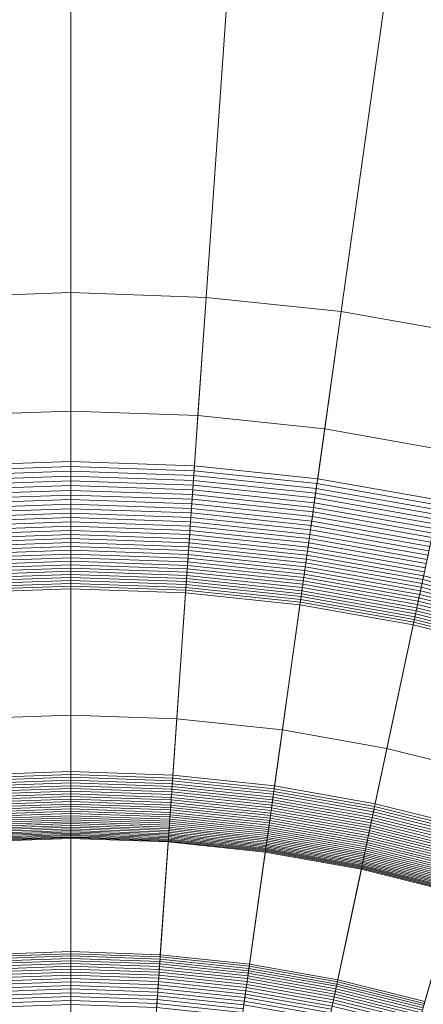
# Model space of a CAD drawing. Header units: millimetres. Extents: x -219 to 220, y -220 to 220.
# Tile 121 of 146: x -1 to 10, y 32 to 58. Entities that reach past the tile are written whole.
import ezdxf

# ---------------------------------------------------------------- set-up
doc = ezdxf.new("R2010")
doc.units = ezdxf.units.MM
doc.layers.add('LUCIDO_1', color=1, linetype='Continuous', lineweight=20, true_color=0xff0000)
doc.layers.add('Nessuna', color=7, linetype='Continuous', lineweight=9)

# ---------------------------------------------------------------- blocks, each defined once
blk = doc.blocks.new('Group-1')
at = {"layer": 'Nessuna', "color": 7, "linetype": 'Continuous', "lineweight": 9, "transparency": 33554687}
for points in [[(-13.646, 200.71, -79.962), (0.392, 201.201, -79.962), (0.392, 51.059, -89.301), (-3.172, 50.934, -89.301)], [(0.392, 201.201, -79.962), (14.43, 200.71, -79.962), (3.957, 50.934, -89.301), (0.392, 51.059, -89.301)], [(14.43, 200.71, -79.962), (28.4, 199.242, -79.962), (7.504, 50.562, -89.301), (3.957, 50.934, -89.301)], [(28.4, 199.242, -79.962), (42.233, 196.803, -79.962), (11.017, 49.942, -89.301), (7.504, 50.562, -89.301)], [(-3.172, 50.934, -69.262), (0.392, 51.059, -69.262), (0.392, 185.89, -60.875), (-12.578, 185.437, -60.875)], [(0.392, 51.059, -69.262), (3.957, 50.934, -69.262), (13.362, 185.437, -60.875), (0.392, 185.89, -60.875)], [(3.957, 50.934, -69.262), (7.504, 50.562, -69.262), (26.269, 184.081, -60.875), (13.362, 185.437, -60.875)], [(7.504, 50.562, -69.262), (11.017, 49.942, -69.262), (39.05, 181.827, -60.875), (26.269, 184.081, -60.875)], [(-2.294, 38.381, -70.282), (0.392, 38.475, -70.282), (0.392, 51.059, -69.262), (-3.172, 50.934, -69.262)], [(-3.172, 50.934, -89.301), (0.392, 51.059, -89.301), (0.392, 47.946, -89.626), (-2.955, 47.829, -89.626)], [(0.392, 38.475, -70.282), (3.079, 38.381, -70.282), (3.957, 50.934, -69.262), (0.392, 51.059, -69.262)], [(0.392, 51.059, -89.301), (3.957, 50.934, -89.301), (3.74, 47.829, -89.626), (0.392, 47.946, -89.626)], [(3.079, 38.381, -70.282), (5.753, 38.1, -70.282), (7.504, 50.562, -69.262), (3.957, 50.934, -69.262)], [(3.957, 50.934, -89.301), (7.504, 50.562, -89.301), (7.071, 47.479, -89.626), (3.74, 47.829, -89.626)], [(5.753, 38.1, -70.282), (8.4, 37.633, -70.282), (11.017, 49.942, -69.262), (7.504, 50.562, -69.262)], [(7.504, 50.562, -89.301), (11.017, 49.942, -89.301), (10.369, 46.897, -89.626), (7.071, 47.479, -89.626)], [(8.4, 37.633, -70.282), (11.009, 36.983, -70.282), (14.477, 49.079, -69.262), (11.017, 49.942, -69.262)], [(-2.955, 47.829, -89.626), (0.392, 47.946, -89.626), (0.392, 46.622, -89.879), (-2.863, 46.509, -89.879)], [(0.392, 47.946, -89.626), (3.74, 47.829, -89.626), (3.647, 46.509, -89.879), (0.392, 46.622, -89.879)], [(3.74, 47.829, -89.626), (7.071, 47.479, -89.626), (6.887, 46.168, -89.879), (3.647, 46.509, -89.879)], [(7.071, 47.479, -89.626), (10.369, 46.897, -89.626), (10.094, 45.603, -89.879), (6.887, 46.168, -89.879)], [(-2.863, 46.509, -89.879), (0.392, 46.622, -89.879), (0.392, 46.494, -89.905), (-2.854, 46.38, -89.905)], [(0.392, 46.622, -89.879), (3.647, 46.509, -89.879), (3.638, 46.38, -89.905), (0.392, 46.494, -89.905)], [(-2.854, 46.38, -89.905), (0.392, 46.494, -89.905), (0.392, 46.366, -89.935), (-2.845, 46.253, -89.935)], [(-2.845, 46.253, -89.935), (0.392, 46.366, -89.935), (0.392, 46.239, -89.968), (-2.836, 46.126, -89.968)], [(0.392, 46.494, -89.905), (3.638, 46.38, -89.905), (3.63, 46.253, -89.935), (0.392, 46.366, -89.935)], [(0.392, 46.366, -89.935), (3.63, 46.253, -89.935), (3.621, 46.126, -89.968), (0.392, 46.239, -89.968)], [(3.638, 46.38, -89.905), (6.869, 46.041, -89.905), (6.851, 45.914, -89.935), (3.63, 46.253, -89.935)], [(3.647, 46.509, -89.879), (6.887, 46.168, -89.879), (6.869, 46.041, -89.905), (3.638, 46.38, -89.905)], [(-2.836, 46.126, -89.968), (0.392, 46.239, -89.968), (0.392, 46.113, -90.004), (-2.827, 46.001, -90.004)], [(-2.827, 46.001, -90.004), (0.392, 46.113, -90.004), (0.392, 45.988, -90.044), (-2.819, 45.876, -90.044)], [(0.392, 46.239, -89.968), (3.621, 46.126, -89.968), (3.612, 46.001, -90.004), (0.392, 46.113, -90.004)], [(0.392, 46.113, -90.004), (3.612, 46.001, -90.004), (3.603, 45.876, -90.044), (0.392, 45.988, -90.044)], [(3.621, 46.126, -89.968), (6.833, 45.789, -89.968), (6.816, 45.664, -90.004), (3.612, 46.001, -90.004)], [(3.63, 46.253, -89.935), (6.851, 45.914, -89.935), (6.833, 45.789, -89.968), (3.621, 46.126, -89.968)], [(6.869, 46.041, -89.905), (10.067, 45.477, -89.905), (10.041, 45.352, -89.935), (6.851, 45.914, -89.935)], [(6.887, 46.168, -89.879), (10.094, 45.603, -89.879), (10.067, 45.477, -89.905), (6.869, 46.041, -89.905)], [(-2.819, 45.876, -90.044), (0.392, 45.988, -90.044), (0.392, 45.864, -90.086), (-2.81, 45.752, -90.086)], [(-2.81, 45.752, -90.086), (0.392, 45.864, -90.086), (0.392, 45.741, -90.133), (-2.801, 45.63, -90.133)], [(0.392, 45.988, -90.044), (3.603, 45.876, -90.044), (3.595, 45.752, -90.086), (0.392, 45.864, -90.086)], [(0.392, 45.864, -90.086), (3.595, 45.752, -90.086), (3.586, 45.63, -90.133), (0.392, 45.741, -90.133)], [(3.603, 45.876, -90.044), (6.798, 45.54, -90.044), (6.781, 45.417, -90.086), (3.595, 45.752, -90.086)], [(3.612, 46.001, -90.004), (6.816, 45.664, -90.004), (6.798, 45.54, -90.044), (3.603, 45.876, -90.044)], [(6.833, 45.789, -89.968), (10.015, 45.228, -89.968), (9.988, 45.105, -90.004), (6.816, 45.664, -90.004)], [(6.851, 45.914, -89.935), (10.041, 45.352, -89.935), (10.015, 45.228, -89.968), (6.833, 45.789, -89.968)], [(-2.801, 45.63, -90.133), (0.392, 45.741, -90.133), (0.392, 45.62, -90.182), (-2.793, 45.509, -90.182)], [(-2.793, 45.509, -90.182), (0.392, 45.62, -90.182), (0.392, 45.5, -90.234), (-2.784, 45.389, -90.234)], [(0.392, 45.741, -90.133), (3.586, 45.63, -90.133), (3.577, 45.509, -90.182), (0.392, 45.62, -90.182)], [(0.392, 45.62, -90.182), (3.577, 45.509, -90.182), (3.569, 45.389, -90.234), (0.392, 45.5, -90.234)], [(3.586, 45.63, -90.133), (6.764, 45.296, -90.133), (6.747, 45.176, -90.182), (3.577, 45.509, -90.182)], [(3.595, 45.752, -90.086), (6.781, 45.417, -90.086), (6.764, 45.296, -90.133), (3.586, 45.63, -90.133)], [(6.798, 45.54, -90.044), (9.962, 44.982, -90.044), (9.937, 44.861, -90.086), (6.781, 45.417, -90.086)], [(6.816, 45.664, -90.004), (9.988, 45.105, -90.004), (9.962, 44.982, -90.044), (6.798, 45.54, -90.044)], [(-2.784, 45.389, -90.234), (0.392, 45.5, -90.234), (0.392, 45.381, -90.29), (-2.776, 45.27, -90.29)], [(-2.776, 45.27, -90.29), (0.392, 45.381, -90.29), (0.392, 45.264, -90.349), (-2.768, 45.153, -90.349)], [(0.392, 45.5, -90.234), (3.569, 45.389, -90.234), (3.561, 45.27, -90.29), (0.392, 45.381, -90.29)], [(0.392, 45.381, -90.29), (3.561, 45.27, -90.29), (3.553, 45.153, -90.349), (0.392, 45.264, -90.349)], [(3.561, 45.27, -90.29), (6.714, 44.939, -90.29), (6.698, 44.823, -90.349), (3.553, 45.153, -90.349)], [(3.569, 45.389, -90.234), (6.73, 45.057, -90.234), (6.714, 44.939, -90.29), (3.561, 45.27, -90.29)], [(3.577, 45.509, -90.182), (6.747, 45.176, -90.182), (6.73, 45.057, -90.234), (3.569, 45.389, -90.234)], [(6.764, 45.296, -90.133), (9.911, 44.741, -90.133), (9.886, 44.622, -90.182), (6.747, 45.176, -90.182)], [(6.781, 45.417, -90.086), (9.937, 44.861, -90.086), (9.911, 44.741, -90.133), (6.764, 45.296, -90.133)], [(-2.768, 45.153, -90.349), (0.392, 45.264, -90.349), (0.392, 45.148, -90.41), (-2.76, 45.038, -90.41)], [(-2.76, 45.038, -90.41), (0.392, 45.148, -90.41), (0.392, 45.034, -90.475), (-2.752, 44.924, -90.475)], [(-2.752, 44.924, -90.475), (0.392, 45.034, -90.475), (0.392, 44.922, -90.543), (-2.744, 44.812, -90.543)], [(0.392, 45.264, -90.349), (3.553, 45.153, -90.349), (3.545, 45.038, -90.41), (0.392, 45.148, -90.41)], [(0.392, 45.148, -90.41), (3.545, 45.038, -90.41), (3.537, 44.924, -90.475), (0.392, 45.034, -90.475)], [(0.392, 45.034, -90.475), (3.537, 44.924, -90.475), (3.529, 44.812, -90.543), (0.392, 44.922, -90.543)], [(3.545, 45.038, -90.41), (6.681, 44.708, -90.41), (6.666, 44.595, -90.475), (3.537, 44.924, -90.475)], [(3.553, 45.153, -90.349), (6.698, 44.823, -90.349), (6.681, 44.708, -90.41), (3.545, 45.038, -90.41)], [(6.73, 45.057, -90.234), (9.861, 44.505, -90.234), (9.836, 44.388, -90.29), (6.714, 44.939, -90.29)], [(6.747, 45.176, -90.182), (9.886, 44.622, -90.182), (9.861, 44.505, -90.234), (6.73, 45.057, -90.234)], [(-2.744, 44.812, -90.543), (0.392, 44.922, -90.543), (0.392, 44.811, -90.614), (-2.736, 44.702, -90.614)], [(-2.736, 44.702, -90.614), (0.392, 44.811, -90.614), (0.392, 44.703, -90.687), (-2.729, 44.594, -90.687)], [(0.392, 44.922, -90.543), (3.529, 44.812, -90.543), (3.521, 44.702, -90.614), (0.392, 44.811, -90.614)], [(0.392, 44.811, -90.614), (3.521, 44.702, -90.614), (3.513, 44.594, -90.687), (0.392, 44.703, -90.687)], [(3.529, 44.812, -90.543), (6.65, 44.484, -90.543), (6.635, 44.375, -90.614), (3.521, 44.702, -90.614)], [(3.537, 44.924, -90.475), (6.666, 44.595, -90.475), (6.65, 44.484, -90.543), (3.529, 44.812, -90.543)], [(6.698, 44.823, -90.349), (9.812, 44.274, -90.349), (9.788, 44.161, -90.41), (6.681, 44.708, -90.41)], [(6.714, 44.939, -90.29), (9.836, 44.388, -90.29), (9.812, 44.274, -90.349), (6.698, 44.823, -90.349)], [(-2.729, 44.594, -90.687), (0.392, 44.703, -90.687), (0.392, 44.596, -90.764), (-2.721, 44.487, -90.764)], [(-2.721, 44.487, -90.764), (0.392, 44.596, -90.764), (0.392, 44.491, -90.843), (-2.714, 44.383, -90.843)], [(-2.714, 44.383, -90.843), (0.392, 44.491, -90.843), (0.392, 44.389, -90.924), (-2.707, 44.281, -90.924)], [(0.392, 44.703, -90.687), (3.513, 44.594, -90.687), (3.506, 44.487, -90.764), (0.392, 44.596, -90.764)], [(0.392, 44.596, -90.764), (3.506, 44.487, -90.764), (3.499, 44.383, -90.843), (0.392, 44.491, -90.843)], [(0.392, 44.491, -90.843), (3.499, 44.383, -90.843), (3.492, 44.281, -90.924), (0.392, 44.389, -90.924)], [(3.513, 44.594, -90.687), (6.619, 44.267, -90.687), (6.605, 44.162, -90.764), (3.506, 44.487, -90.764)], [(3.521, 44.702, -90.614), (6.635, 44.375, -90.614), (6.619, 44.267, -90.687), (3.513, 44.594, -90.687)], [(6.666, 44.595, -90.475), (9.764, 44.049, -90.475), (9.741, 43.939, -90.543), (6.65, 44.484, -90.543)], [(6.681, 44.708, -90.41), (9.788, 44.161, -90.41), (9.764, 44.049, -90.475), (6.666, 44.595, -90.475)], [(-2.707, 44.281, -90.924), (0.392, 44.389, -90.924), (0.392, 44.289, -91.009), (-2.7, 44.181, -91.009)], [(-2.7, 44.181, -91.009), (0.392, 44.289, -91.009), (0.392, 44.191, -91.096), (-2.693, 44.083, -91.096)], [(0.392, 44.389, -90.924), (3.492, 44.281, -90.924), (3.485, 44.181, -91.009), (0.392, 44.289, -91.009)], [(0.392, 44.289, -91.009), (3.485, 44.181, -91.009), (3.478, 44.083, -91.096), (0.392, 44.191, -91.096)], [(3.492, 44.281, -90.924), (6.576, 43.957, -90.924), (6.562, 43.857, -91.009), (3.485, 44.181, -91.009)], [(3.499, 44.383, -90.843), (6.59, 44.058, -90.843), (6.576, 43.957, -90.924), (3.492, 44.281, -90.924)], [(3.506, 44.487, -90.764), (6.605, 44.162, -90.764), (6.59, 44.058, -90.843), (3.499, 44.383, -90.843)], [(6.619, 44.267, -90.687), (9.695, 43.725, -90.687), (9.673, 43.621, -90.764), (6.605, 44.162, -90.764)], [(6.635, 44.375, -90.614), (9.718, 43.831, -90.614), (9.695, 43.725, -90.687), (6.619, 44.267, -90.687)], [(6.65, 44.484, -90.543), (9.741, 43.939, -90.543), (9.718, 43.831, -90.614), (6.635, 44.375, -90.614)], [(-2.693, 44.083, -91.096), (0.392, 44.191, -91.096), (0.392, 44.095, -91.186), (-2.686, 43.987, -91.186)], [(-2.686, 43.987, -91.186), (0.392, 44.095, -91.186), (0.392, 44.002, -91.278), (-2.68, 43.894, -91.278)], [(-2.68, 43.894, -91.278), (0.392, 44.002, -91.278), (0.392, 43.911, -91.372), (-2.674, 43.804, -91.372)], [(0.392, 44.191, -91.096), (3.478, 44.083, -91.096), (3.471, 43.987, -91.186), (0.392, 44.095, -91.186)], [(0.392, 44.095, -91.186), (3.471, 43.987, -91.186), (3.465, 43.894, -91.278), (0.392, 44.002, -91.278)], [(0.392, 44.002, -91.278), (3.465, 43.894, -91.278), (3.458, 43.804, -91.372), (0.392, 43.911, -91.372)], [(3.471, 43.987, -91.186), (6.535, 43.665, -91.186), (6.522, 43.573, -91.278), (3.465, 43.894, -91.278)], [(3.478, 44.083, -91.096), (6.548, 43.76, -91.096), (6.535, 43.665, -91.186), (3.471, 43.987, -91.186)], [(3.485, 44.181, -91.009), (6.562, 43.857, -91.009), (6.548, 43.76, -91.096), (3.478, 44.083, -91.096)], [(6.59, 44.058, -90.843), (9.651, 43.518, -90.843), (9.63, 43.418, -90.924), (6.576, 43.957, -90.924)], [(6.605, 44.162, -90.764), (9.673, 43.621, -90.764), (9.651, 43.518, -90.843), (6.59, 44.058, -90.843)], [(-2.674, 43.804, -91.372), (0.392, 43.911, -91.372), (0.392, 43.822, -91.469), (-2.667, 43.716, -91.469)], [(-2.667, 43.716, -91.469), (0.392, 43.822, -91.469), (0.392, 43.737, -91.568), (-2.661, 43.63, -91.568)], [(-2.661, 43.63, -91.568), (0.392, 43.737, -91.568), (0.392, 43.653, -91.67), (-2.656, 43.547, -91.67)], [(0.392, 43.911, -91.372), (3.458, 43.804, -91.372), (3.452, 43.716, -91.469), (0.392, 43.822, -91.469)], [(0.392, 43.822, -91.469), (3.452, 43.716, -91.469), (3.446, 43.63, -91.568), (0.392, 43.737, -91.568)], [(0.392, 43.737, -91.568), (3.446, 43.63, -91.568), (3.44, 43.547, -91.67), (0.392, 43.653, -91.67)], [(3.452, 43.716, -91.469), (6.497, 43.395, -91.469), (6.485, 43.311, -91.568), (3.446, 43.63, -91.568)], [(3.458, 43.804, -91.372), (6.509, 43.483, -91.372), (6.497, 43.395, -91.469), (3.452, 43.716, -91.469)], [(3.465, 43.894, -91.278), (6.522, 43.573, -91.278), (6.509, 43.483, -91.372), (3.458, 43.804, -91.372)], [(6.548, 43.76, -91.096), (9.589, 43.224, -91.096), (9.569, 43.13, -91.186), (6.535, 43.665, -91.186)], [(6.562, 43.857, -91.009), (9.609, 43.32, -91.009), (9.589, 43.224, -91.096), (6.548, 43.76, -91.096)], [(6.576, 43.957, -90.924), (9.63, 43.418, -90.924), (9.609, 43.32, -91.009), (6.562, 43.857, -91.009)], [(-2.656, 43.547, -91.67), (0.392, 43.653, -91.67), (0.392, 43.573, -91.773), (-2.65, 43.467, -91.773)], [(-2.65, 43.467, -91.773), (0.392, 43.573, -91.773), (0.392, 43.495, -91.879), (-2.645, 43.389, -91.879)], [(-2.645, 43.389, -91.879), (0.392, 43.495, -91.879), (0.392, 43.42, -91.987), (-2.639, 43.314, -91.987)], [(0.392, 43.653, -91.67), (3.44, 43.547, -91.67), (3.435, 43.467, -91.773), (0.392, 43.573, -91.773)], [(0.392, 43.573, -91.773), (3.435, 43.467, -91.773), (3.429, 43.389, -91.879), (0.392, 43.495, -91.879)], [(0.392, 43.495, -91.879), (3.429, 43.389, -91.879), (3.424, 43.314, -91.987), (0.392, 43.42, -91.987)], [(3.435, 43.467, -91.773), (6.462, 43.148, -91.773), (6.451, 43.071, -91.879), (3.429, 43.389, -91.879)], [(3.44, 43.547, -91.67), (6.473, 43.228, -91.67), (6.462, 43.148, -91.773), (3.435, 43.467, -91.773)], [(3.446, 43.63, -91.568), (6.485, 43.311, -91.568), (6.473, 43.228, -91.67), (3.44, 43.547, -91.67)], [(6.509, 43.483, -91.372), (9.53, 42.95, -91.372), (9.512, 42.864, -91.469), (6.497, 43.395, -91.469)], [(6.522, 43.573, -91.278), (9.549, 43.039, -91.278), (9.53, 42.95, -91.372), (6.509, 43.483, -91.372)], [(6.535, 43.665, -91.186), (9.569, 43.13, -91.186), (9.549, 43.039, -91.278), (6.522, 43.573, -91.278)], [(9.651, 43.518, -90.843), (12.667, 42.766, -90.843), (12.639, 42.668, -90.924), (9.63, 43.418, -90.924)], [(9.673, 43.621, -90.764), (12.696, 42.867, -90.764), (12.667, 42.766, -90.843), (9.651, 43.518, -90.843)], [(-2.639, 43.314, -91.987), (0.392, 43.42, -91.987), (0.392, 43.348, -92.096), (-2.634, 43.242, -92.096)], [(-2.634, 43.242, -92.096), (0.392, 43.348, -92.096), (0.392, 43.279, -92.208), (-2.63, 43.173, -92.208)], [(-2.63, 43.173, -92.208), (0.392, 43.279, -92.208), (0.392, 39.959, -97.712), (-2.398, 39.861, -97.712)], [(0.392, 43.42, -91.987), (3.424, 43.314, -91.987), (3.419, 43.242, -92.096), (0.392, 43.348, -92.096)], [(0.392, 43.348, -92.096), (3.419, 43.242, -92.096), (3.414, 43.173, -92.208), (0.392, 43.279, -92.208)], [(0.392, 43.279, -92.208), (3.414, 43.173, -92.208), (3.183, 39.861, -97.712), (0.392, 39.959, -97.712)], [(3.419, 43.242, -92.096), (6.431, 42.926, -92.096), (6.421, 42.857, -92.208), (3.414, 43.173, -92.208)], [(3.424, 43.314, -91.987), (6.441, 42.997, -91.987), (6.431, 42.926, -92.096), (3.419, 43.242, -92.096)], [(3.429, 43.389, -91.879), (6.451, 43.071, -91.879), (6.441, 42.997, -91.987), (3.424, 43.314, -91.987)], [(6.473, 43.228, -91.67), (9.477, 42.699, -91.67), (9.46, 42.62, -91.773), (6.462, 43.148, -91.773)], [(6.485, 43.311, -91.568), (9.494, 42.78, -91.568), (9.477, 42.699, -91.67), (6.473, 43.228, -91.67)], [(6.497, 43.395, -91.469), (9.512, 42.864, -91.469), (9.494, 42.78, -91.568), (6.485, 43.311, -91.568)], [(9.589, 43.224, -91.096), (12.584, 42.477, -91.096), (12.558, 42.385, -91.186), (9.569, 43.13, -91.186)], [(9.609, 43.32, -91.009), (12.611, 42.571, -91.009), (12.584, 42.477, -91.096), (9.589, 43.224, -91.096)], [(9.63, 43.418, -90.924), (12.639, 42.668, -90.924), (12.611, 42.571, -91.009), (9.609, 43.32, -91.009)], [(3.414, 43.173, -92.208), (6.421, 42.857, -92.208), (5.959, 39.57, -97.712), (3.183, 39.861, -97.712)], [(6.441, 42.997, -91.987), (9.428, 42.471, -91.987), (9.413, 42.4, -92.096), (6.431, 42.926, -92.096)], [(6.451, 43.071, -91.879), (9.444, 42.544, -91.879), (9.428, 42.471, -91.987), (6.441, 42.997, -91.987)], [(6.462, 43.148, -91.773), (9.46, 42.62, -91.773), (9.444, 42.544, -91.879), (6.451, 43.071, -91.879)], [(9.53, 42.95, -91.372), (12.507, 42.208, -91.372), (12.483, 42.123, -91.469), (9.512, 42.864, -91.469)], [(9.549, 43.039, -91.278), (12.532, 42.295, -91.278), (12.507, 42.208, -91.372), (9.53, 42.95, -91.372)], [(9.569, 43.13, -91.186), (12.558, 42.385, -91.186), (12.532, 42.295, -91.278), (9.549, 43.039, -91.278)], [(6.421, 42.857, -92.208), (9.399, 42.332, -92.208), (8.709, 39.085, -97.712), (5.959, 39.57, -97.712)], [(6.431, 42.926, -92.096), (9.413, 42.4, -92.096), (9.399, 42.332, -92.208), (6.421, 42.857, -92.208)], [(9.477, 42.699, -91.67), (12.436, 41.961, -91.67), (12.414, 41.883, -91.773), (9.46, 42.62, -91.773)], [(9.494, 42.78, -91.568), (12.459, 42.041, -91.568), (12.436, 41.961, -91.67), (9.477, 42.699, -91.67)], [(9.512, 42.864, -91.469), (12.483, 42.123, -91.469), (12.459, 42.041, -91.568), (9.494, 42.78, -91.568)], [(9.428, 42.471, -91.987), (12.372, 41.737, -91.987), (12.352, 41.667, -92.096), (9.413, 42.4, -92.096)], [(9.444, 42.544, -91.879), (12.393, 41.809, -91.879), (12.372, 41.737, -91.987), (9.428, 42.471, -91.987)], [(9.46, 42.62, -91.773), (12.414, 41.883, -91.773), (12.393, 41.809, -91.879), (9.444, 42.544, -91.879)], [(9.399, 42.332, -92.208), (12.333, 41.601, -92.208), (11.418, 38.409, -97.712), (8.709, 39.085, -97.712)], [(9.413, 42.4, -92.096), (12.352, 41.667, -92.096), (12.333, 41.601, -92.208), (9.399, 42.332, -92.208)], [(-2.398, 39.861, -97.712), (0.392, 39.959, -97.712), (0.392, 22.959, -97.712), (-1.212, 22.903, -97.712)], [(0.392, 39.959, -97.712), (3.183, 39.861, -97.712), (1.997, 22.903, -97.712), (0.392, 22.959, -97.712)], [(3.183, 39.861, -97.712), (5.959, 39.57, -97.712), (3.593, 22.735, -97.712), (1.997, 22.903, -97.712)], [(5.959, 39.57, -97.712), (8.709, 39.085, -97.712), (5.174, 22.456, -97.712), (3.593, 22.735, -97.712)], [(8.709, 39.085, -97.712), (11.418, 38.409, -97.712), (6.732, 22.068, -97.712), (5.174, 22.456, -97.712)], [(-2.289, 38.306, -70.29), (0.392, 38.4, -70.29), (0.392, 38.475, -70.282), (-2.294, 38.381, -70.282)], [(-2.284, 38.232, -70.3), (0.392, 38.326, -70.3), (0.392, 38.4, -70.29), (-2.289, 38.306, -70.29)], [(-2.279, 38.158, -70.313), (0.392, 38.252, -70.313), (0.392, 38.326, -70.3), (-2.284, 38.232, -70.3)], [(0.392, 38.4, -70.29), (3.074, 38.306, -70.29), (3.079, 38.381, -70.282), (0.392, 38.475, -70.282)], [(0.392, 38.326, -70.3), (3.069, 38.232, -70.3), (3.074, 38.306, -70.29), (0.392, 38.4, -70.29)], [(0.392, 38.252, -70.313), (3.063, 38.158, -70.313), (3.069, 38.232, -70.3), (0.392, 38.326, -70.3)], [(3.069, 38.232, -70.3), (5.732, 37.952, -70.3), (5.742, 38.026, -70.29), (3.074, 38.306, -70.29)], [(3.074, 38.306, -70.29), (5.742, 38.026, -70.29), (5.753, 38.1, -70.282), (3.079, 38.381, -70.282)], [(11.418, 38.409, -97.712), (14.073, 37.547, -97.712), (8.259, 21.572, -97.712), (6.732, 22.068, -97.712)], [(-2.274, 38.085, -70.329), (0.392, 38.178, -70.329), (0.392, 38.252, -70.313), (-2.279, 38.158, -70.313)], [(-2.269, 38.012, -70.348), (0.392, 38.105, -70.348), (0.392, 38.178, -70.329), (-2.274, 38.085, -70.329)], [(-2.264, 37.941, -70.369), (0.392, 38.033, -70.369), (0.392, 38.105, -70.348), (-2.269, 38.012, -70.348)], [(-2.259, 37.87, -70.393), (0.392, 37.962, -70.393), (0.392, 38.033, -70.369), (-2.264, 37.941, -70.369)], [(0.392, 38.178, -70.329), (3.058, 38.085, -70.329), (3.063, 38.158, -70.313), (0.392, 38.252, -70.313)], [(0.392, 38.105, -70.348), (3.053, 38.012, -70.348), (3.058, 38.085, -70.329), (0.392, 38.178, -70.329)], [(0.392, 38.033, -70.369), (3.048, 37.941, -70.369), (3.053, 38.012, -70.348), (0.392, 38.105, -70.348)], [(0.392, 37.962, -70.393), (3.043, 37.87, -70.393), (3.048, 37.941, -70.369), (0.392, 38.033, -70.369)], [(3.053, 38.012, -70.348), (5.701, 37.734, -70.348), (5.711, 37.806, -70.329), (3.058, 38.085, -70.329)], [(3.058, 38.085, -70.329), (5.711, 37.806, -70.329), (5.722, 37.879, -70.313), (3.063, 38.158, -70.313)], [(3.063, 38.158, -70.313), (5.722, 37.879, -70.313), (5.732, 37.952, -70.3), (3.069, 38.232, -70.3)], [(5.732, 37.952, -70.3), (8.369, 37.487, -70.3), (8.385, 37.56, -70.29), (5.742, 38.026, -70.29)], [(5.742, 38.026, -70.29), (8.385, 37.56, -70.29), (8.4, 37.633, -70.282), (5.753, 38.1, -70.282)], [(-2.254, 37.799, -70.42), (0.392, 37.892, -70.42), (0.392, 37.962, -70.393), (-2.259, 37.87, -70.393)], [(-2.249, 37.73, -70.449), (0.392, 37.823, -70.449), (0.392, 37.892, -70.42), (-2.254, 37.799, -70.42)], [(-2.244, 37.662, -70.481), (0.392, 37.755, -70.481), (0.392, 37.823, -70.449), (-2.249, 37.73, -70.449)], [(0.392, 37.892, -70.42), (3.038, 37.799, -70.42), (3.043, 37.87, -70.393), (0.392, 37.962, -70.393)], [(0.392, 37.823, -70.449), (3.034, 37.73, -70.449), (3.038, 37.799, -70.42), (0.392, 37.892, -70.42)], [(0.392, 37.755, -70.481), (3.029, 37.662, -70.481), (3.034, 37.73, -70.449), (0.392, 37.823, -70.449)], [(3.034, 37.73, -70.449), (5.662, 37.454, -70.449), (5.672, 37.523, -70.42), (3.038, 37.799, -70.42)], [(3.038, 37.799, -70.42), (5.672, 37.523, -70.42), (5.681, 37.592, -70.393), (3.043, 37.87, -70.393)], [(3.043, 37.87, -70.393), (5.681, 37.592, -70.393), (5.691, 37.663, -70.369), (3.048, 37.941, -70.369)], [(3.048, 37.941, -70.369), (5.691, 37.663, -70.369), (5.701, 37.734, -70.348), (3.053, 38.012, -70.348)], [(5.701, 37.734, -70.348), (8.323, 37.272, -70.348), (8.339, 37.343, -70.329), (5.711, 37.806, -70.329)], [(5.711, 37.806, -70.329), (8.339, 37.343, -70.329), (8.354, 37.415, -70.313), (5.722, 37.879, -70.313)], [(5.722, 37.879, -70.313), (8.354, 37.415, -70.313), (8.369, 37.487, -70.3), (5.732, 37.952, -70.3)], [(-2.24, 37.596, -70.515), (0.392, 37.688, -70.515), (0.392, 37.755, -70.481), (-2.244, 37.662, -70.481)], [(-2.235, 37.531, -70.552), (0.392, 37.622, -70.552), (0.392, 37.688, -70.515), (-2.24, 37.596, -70.515)], [(-2.23, 37.467, -70.591), (0.392, 37.558, -70.591), (0.392, 37.622, -70.552), (-2.235, 37.531, -70.552)], [(-2.226, 37.404, -70.633), (0.392, 37.496, -70.633), (0.392, 37.558, -70.591), (-2.23, 37.467, -70.591)], [(0.392, 37.688, -70.515), (3.024, 37.596, -70.515), (3.029, 37.662, -70.481), (0.392, 37.755, -70.481)], [(0.392, 37.622, -70.552), (3.02, 37.531, -70.552), (3.024, 37.596, -70.515), (0.392, 37.688, -70.515)], [(0.392, 37.558, -70.591), (3.015, 37.467, -70.591), (3.02, 37.531, -70.552), (0.392, 37.622, -70.552)], [(0.392, 37.496, -70.633), (3.011, 37.404, -70.633), (3.015, 37.467, -70.591), (0.392, 37.558, -70.591)], [(3.015, 37.467, -70.591), (5.625, 37.192, -70.591), (5.634, 37.256, -70.552), (3.02, 37.531, -70.552)], [(3.02, 37.531, -70.552), (5.634, 37.256, -70.552), (5.643, 37.321, -70.515), (3.024, 37.596, -70.515)], [(3.024, 37.596, -70.515), (5.643, 37.321, -70.515), (5.652, 37.387, -70.481), (3.029, 37.662, -70.481)], [(3.029, 37.662, -70.481), (5.652, 37.387, -70.481), (5.662, 37.454, -70.449), (3.034, 37.73, -70.449)], [(5.662, 37.454, -70.449), (8.265, 36.995, -70.449), (8.279, 37.063, -70.42), (5.672, 37.523, -70.42)], [(5.672, 37.523, -70.42), (8.279, 37.063, -70.42), (8.294, 37.132, -70.393), (5.681, 37.592, -70.393)], [(5.681, 37.592, -70.393), (8.294, 37.132, -70.393), (8.308, 37.201, -70.369), (5.691, 37.663, -70.369)], [(5.691, 37.663, -70.369), (8.308, 37.201, -70.369), (8.323, 37.272, -70.348), (5.701, 37.734, -70.348)], [(14.073, 37.547, -97.712), (16.662, 36.501, -97.712), (9.747, 20.97, -97.712), (8.259, 21.572, -97.712)], [(8.369, 37.487, -70.3), (10.968, 36.839, -70.3), (10.988, 36.911, -70.29), (8.385, 37.56, -70.29)], [(8.385, 37.56, -70.29), (10.988, 36.911, -70.29), (11.009, 36.983, -70.282), (8.4, 37.633, -70.282)], [(-2.222, 37.344, -70.677), (0.392, 37.435, -70.677), (0.392, 37.496, -70.633), (-2.226, 37.404, -70.633)], [(-2.218, 37.284, -70.723), (0.392, 37.376, -70.723), (0.392, 37.435, -70.677), (-2.222, 37.344, -70.677)], [(-2.214, 37.227, -70.772), (0.392, 37.318, -70.772), (0.392, 37.376, -70.723), (-2.218, 37.284, -70.723)], [(-2.21, 37.172, -70.822), (0.392, 37.263, -70.822), (0.392, 37.318, -70.772), (-2.214, 37.227, -70.772)], [(-2.206, 37.118, -70.875), (0.392, 37.209, -70.875), (0.392, 37.263, -70.822), (-2.21, 37.172, -70.822)], [(0.392, 37.435, -70.677), (3.007, 37.344, -70.677), (3.011, 37.404, -70.633), (0.392, 37.496, -70.633)], [(0.392, 37.376, -70.723), (3.002, 37.284, -70.723), (3.007, 37.344, -70.677), (0.392, 37.435, -70.677)], [(0.392, 37.318, -70.772), (2.998, 37.227, -70.772), (3.002, 37.284, -70.723), (0.392, 37.376, -70.723)], [(0.392, 37.263, -70.822), (2.994, 37.172, -70.822), (2.998, 37.227, -70.772), (0.392, 37.318, -70.772)], [(0.392, 37.209, -70.875), (2.991, 37.118, -70.875), (2.994, 37.172, -70.822), (0.392, 37.263, -70.822)], [(2.998, 37.227, -70.772), (5.592, 36.955, -70.772), (5.6, 37.011, -70.723), (3.002, 37.284, -70.723)], [(3.002, 37.284, -70.723), (5.6, 37.011, -70.723), (5.608, 37.07, -70.677), (3.007, 37.344, -70.677)], [(3.007, 37.344, -70.677), (5.608, 37.07, -70.677), (5.616, 37.13, -70.633), (3.011, 37.404, -70.633)], [(3.011, 37.404, -70.633), (5.616, 37.13, -70.633), (5.625, 37.192, -70.591), (3.015, 37.467, -70.591)], [(5.625, 37.192, -70.591), (8.21, 36.737, -70.591), (8.223, 36.799, -70.552), (5.634, 37.256, -70.552)], [(5.634, 37.256, -70.552), (8.223, 36.799, -70.552), (8.237, 36.863, -70.515), (5.643, 37.321, -70.515)], [(5.643, 37.321, -70.515), (8.237, 36.863, -70.515), (8.25, 36.929, -70.481), (5.652, 37.387, -70.481)], [(5.652, 37.387, -70.481), (8.25, 36.929, -70.481), (8.265, 36.995, -70.449), (5.662, 37.454, -70.449)], [(8.308, 37.201, -70.369), (10.887, 36.558, -70.369), (10.907, 36.628, -70.348), (8.323, 37.272, -70.348)], [(8.323, 37.272, -70.348), (10.907, 36.628, -70.348), (10.927, 36.698, -70.329), (8.339, 37.343, -70.329)], [(8.339, 37.343, -70.329), (10.927, 36.698, -70.329), (10.947, 36.768, -70.313), (8.354, 37.415, -70.313)], [(8.354, 37.415, -70.313), (10.947, 36.768, -70.313), (10.968, 36.839, -70.3), (8.369, 37.487, -70.3)], [(-2.203, 37.067, -70.93), (0.392, 37.157, -70.93), (0.392, 37.209, -70.875), (-2.206, 37.118, -70.875)], [(-2.199, 37.017, -70.986), (0.392, 37.108, -70.986), (0.392, 37.157, -70.93), (-2.203, 37.067, -70.93)], [(-2.196, 36.97, -71.044), (0.392, 37.06, -71.044), (0.392, 37.108, -70.986), (-2.199, 37.017, -70.986)], [(-2.193, 36.925, -71.105), (0.392, 37.015, -71.105), (0.392, 37.06, -71.044), (-2.196, 36.97, -71.044)], [(-2.19, 36.882, -71.166), (0.392, 36.972, -71.166), (0.392, 37.015, -71.105), (-2.193, 36.925, -71.105)], [(0.392, 37.157, -70.93), (2.987, 37.067, -70.93), (2.991, 37.118, -70.875), (0.392, 37.209, -70.875)], [(0.392, 37.108, -70.986), (2.984, 37.017, -70.986), (2.987, 37.067, -70.93), (0.392, 37.157, -70.93)], [(0.392, 37.06, -71.044), (2.98, 36.97, -71.044), (2.984, 37.017, -70.986), (0.392, 37.108, -70.986)], [(0.392, 37.015, -71.105), (2.977, 36.925, -71.105), (2.98, 36.97, -71.044), (0.392, 37.06, -71.044)], [(0.392, 36.972, -71.166), (2.974, 36.882, -71.166), (2.977, 36.925, -71.105), (0.392, 37.015, -71.105)], [(2.98, 36.97, -71.044), (5.556, 36.699, -71.044), (5.562, 36.746, -70.986), (2.984, 37.017, -70.986)], [(2.984, 37.017, -70.986), (5.562, 36.746, -70.986), (5.569, 36.795, -70.93), (2.987, 37.067, -70.93)], [(2.987, 37.067, -70.93), (5.569, 36.795, -70.93), (5.577, 36.846, -70.875), (2.991, 37.118, -70.875)], [(2.991, 37.118, -70.875), (5.577, 36.846, -70.875), (5.584, 36.9, -70.822), (2.994, 37.172, -70.822)], [(2.994, 37.172, -70.822), (5.584, 36.9, -70.822), (5.592, 36.955, -70.772), (2.998, 37.227, -70.772)], [(5.592, 36.955, -70.772), (8.16, 36.502, -70.772), (8.172, 36.558, -70.723), (5.6, 37.011, -70.723)], [(5.6, 37.011, -70.723), (8.172, 36.558, -70.723), (8.184, 36.616, -70.677), (5.608, 37.07, -70.677)], [(5.608, 37.07, -70.677), (8.184, 36.616, -70.677), (8.197, 36.675, -70.633), (5.616, 37.13, -70.633)], [(5.616, 37.13, -70.633), (8.197, 36.675, -70.633), (8.21, 36.737, -70.591), (5.625, 37.192, -70.591)], [(8.25, 36.929, -70.481), (10.81, 36.29, -70.481), (10.829, 36.356, -70.449), (8.265, 36.995, -70.449)], [(8.265, 36.995, -70.449), (10.829, 36.356, -70.449), (10.848, 36.422, -70.42), (8.279, 37.063, -70.42)], [(8.279, 37.063, -70.42), (10.848, 36.422, -70.42), (10.867, 36.49, -70.393), (8.294, 37.132, -70.393)], [(8.294, 37.132, -70.393), (10.867, 36.49, -70.393), (10.887, 36.558, -70.369), (8.308, 37.201, -70.369)], [(-2.187, 36.842, -71.23), (0.392, 36.932, -71.23), (0.392, 36.972, -71.166), (-2.19, 36.882, -71.166)], [(-2.184, 36.804, -71.294), (0.392, 36.894, -71.294), (0.392, 36.932, -71.23), (-2.187, 36.842, -71.23)], [(-2.182, 36.768, -71.361), (0.392, 36.858, -71.361), (0.392, 36.894, -71.294), (-2.184, 36.804, -71.294)], [(-2.179, 36.735, -71.428), (0.392, 36.825, -71.428), (0.392, 36.858, -71.361), (-2.182, 36.768, -71.361)], [(-2.177, 36.705, -71.497), (0.392, 36.794, -71.497), (0.392, 36.825, -71.428), (-2.179, 36.735, -71.428)], [(-2.175, 36.677, -71.566), (0.392, 36.766, -71.566), (0.392, 36.794, -71.497), (-2.177, 36.705, -71.497)], [(-2.173, 36.652, -71.637), (0.392, 36.741, -71.637), (0.392, 36.766, -71.566), (-2.175, 36.677, -71.566)], [(-2.172, 36.629, -71.709), (0.392, 36.719, -71.709), (0.392, 36.741, -71.637), (-2.173, 36.652, -71.637)], [(0.392, 36.932, -71.23), (2.971, 36.842, -71.23), (2.974, 36.882, -71.166), (0.392, 36.972, -71.166)], [(0.392, 36.894, -71.294), (2.969, 36.804, -71.294), (2.971, 36.842, -71.23), (0.392, 36.932, -71.23)], [(0.392, 36.858, -71.361), (2.966, 36.768, -71.361), (2.969, 36.804, -71.294), (0.392, 36.894, -71.294)], [(0.392, 36.825, -71.428), (2.964, 36.735, -71.428), (2.966, 36.768, -71.361), (0.392, 36.858, -71.361)], [(0.392, 36.794, -71.497), (2.962, 36.705, -71.497), (2.964, 36.735, -71.428), (0.392, 36.825, -71.428)], [(0.392, 36.766, -71.566), (2.96, 36.677, -71.566), (2.962, 36.705, -71.497), (0.392, 36.794, -71.497)], [(0.392, 36.741, -71.637), (2.958, 36.652, -71.637), (2.96, 36.677, -71.566), (0.392, 36.766, -71.566)], [(0.392, 36.719, -71.709), (2.957, 36.629, -71.709), (2.958, 36.652, -71.637), (0.392, 36.741, -71.637)], [(2.962, 36.705, -71.497), (5.519, 36.436, -71.497), (5.523, 36.466, -71.428), (2.964, 36.735, -71.428)], [(2.964, 36.735, -71.428), (5.523, 36.466, -71.428), (5.528, 36.499, -71.361), (2.966, 36.768, -71.361)], [(2.966, 36.768, -71.361), (5.528, 36.499, -71.361), (5.533, 36.534, -71.294), (2.969, 36.804, -71.294)], [(2.969, 36.804, -71.294), (5.533, 36.534, -71.294), (5.538, 36.572, -71.23), (2.971, 36.842, -71.23)], [(2.971, 36.842, -71.23), (5.538, 36.572, -71.23), (5.544, 36.612, -71.166), (2.974, 36.882, -71.166)], [(2.974, 36.882, -71.166), (5.544, 36.612, -71.166), (5.55, 36.655, -71.105), (2.977, 36.925, -71.105)], [(2.977, 36.925, -71.105), (5.55, 36.655, -71.105), (5.556, 36.699, -71.044), (2.98, 36.97, -71.044)], [(5.556, 36.699, -71.044), (8.106, 36.25, -71.044), (8.116, 36.296, -70.986), (5.562, 36.746, -70.986)], [(5.562, 36.746, -70.986), (8.116, 36.296, -70.986), (8.126, 36.344, -70.93), (5.569, 36.795, -70.93)], [(5.569, 36.795, -70.93), (8.126, 36.344, -70.93), (8.137, 36.395, -70.875), (5.577, 36.846, -70.875)], [(5.577, 36.846, -70.875), (8.137, 36.395, -70.875), (8.148, 36.447, -70.822), (5.584, 36.9, -70.822)], [(5.584, 36.9, -70.822), (8.148, 36.447, -70.822), (8.16, 36.502, -70.772), (5.592, 36.955, -70.772)], [(8.197, 36.675, -70.633), (10.739, 36.042, -70.633), (10.756, 36.102, -70.591), (8.21, 36.737, -70.591)], [(8.21, 36.737, -70.591), (10.756, 36.102, -70.591), (10.774, 36.163, -70.552), (8.223, 36.799, -70.552)], [(8.223, 36.799, -70.552), (10.774, 36.163, -70.552), (10.792, 36.226, -70.515), (8.237, 36.863, -70.515)], [(8.237, 36.863, -70.515), (10.792, 36.226, -70.515), (10.81, 36.29, -70.481), (8.25, 36.929, -70.481)], [(-1.965, 33.664, -81.761), (0.392, 33.746, -81.761), (0.392, 36.719, -71.709), (-2.172, 36.629, -71.709)], [(0.392, 33.746, -81.761), (2.749, 33.664, -81.761), (2.957, 36.629, -71.709), (0.392, 36.719, -71.709)], [(2.749, 33.664, -81.761), (5.095, 33.418, -81.761), (5.508, 36.361, -71.709), (2.957, 36.629, -71.709)], [(2.957, 36.629, -71.709), (5.508, 36.361, -71.709), (5.511, 36.383, -71.637), (2.958, 36.652, -71.637)], [(2.958, 36.652, -71.637), (5.511, 36.383, -71.637), (5.515, 36.408, -71.566), (2.96, 36.677, -71.566)], [(2.96, 36.677, -71.566), (5.515, 36.408, -71.566), (5.519, 36.436, -71.497), (2.962, 36.705, -71.497)], [(5.523, 36.466, -71.428), (8.057, 36.019, -71.428), (8.064, 36.052, -71.361), (5.528, 36.499, -71.361)], [(5.528, 36.499, -71.361), (8.064, 36.052, -71.361), (8.072, 36.087, -71.294), (5.533, 36.534, -71.294)], [(5.533, 36.534, -71.294), (8.072, 36.087, -71.294), (8.079, 36.124, -71.23), (5.538, 36.572, -71.23)], [(5.538, 36.572, -71.23), (8.079, 36.124, -71.23), (8.088, 36.164, -71.166), (5.544, 36.612, -71.166)], [(5.544, 36.612, -71.166), (8.088, 36.164, -71.166), (8.097, 36.206, -71.105), (5.55, 36.655, -71.105)], [(5.55, 36.655, -71.105), (8.097, 36.206, -71.105), (8.106, 36.25, -71.044), (5.556, 36.699, -71.044)], [(8.148, 36.447, -70.822), (10.675, 35.817, -70.822), (10.69, 35.871, -70.772), (8.16, 36.502, -70.772)], [(8.16, 36.502, -70.772), (10.69, 35.871, -70.772), (10.706, 35.926, -70.723), (8.172, 36.558, -70.723)], [(8.172, 36.558, -70.723), (10.706, 35.926, -70.723), (10.722, 35.983, -70.677), (8.184, 36.616, -70.677)], [(8.184, 36.616, -70.677), (10.722, 35.983, -70.677), (10.739, 36.042, -70.633), (8.197, 36.675, -70.633)], [(5.095, 33.418, -81.761), (7.417, 33.008, -81.761), (8.035, 35.915, -71.709), (5.508, 36.361, -71.709)], [(5.508, 36.361, -71.709), (8.035, 35.915, -71.709), (8.04, 35.937, -71.637), (5.511, 36.383, -71.637)], [(5.511, 36.383, -71.637), (8.04, 35.937, -71.637), (8.045, 35.962, -71.566), (5.515, 36.408, -71.566)], [(5.515, 36.408, -71.566), (8.045, 35.962, -71.566), (8.051, 35.99, -71.497), (5.519, 36.436, -71.497)], [(5.519, 36.436, -71.497), (8.051, 35.99, -71.497), (8.057, 36.019, -71.428), (5.523, 36.466, -71.428)], [(8.097, 36.206, -71.105), (10.606, 35.58, -71.105), (10.619, 35.623, -71.044), (8.106, 36.25, -71.044)], [(8.106, 36.25, -71.044), (10.619, 35.623, -71.044), (10.632, 35.669, -70.986), (8.116, 36.296, -70.986)], [(8.116, 36.296, -70.986), (10.632, 35.669, -70.986), (10.646, 35.716, -70.93), (8.126, 36.344, -70.93)], [(8.126, 36.344, -70.93), (10.646, 35.716, -70.93), (10.66, 35.766, -70.875), (8.137, 36.395, -70.875)], [(8.137, 36.395, -70.875), (10.66, 35.766, -70.875), (10.675, 35.817, -70.822), (8.148, 36.447, -70.822)], [(8.04, 35.937, -71.637), (10.531, 35.316, -71.637), (10.538, 35.341, -71.566), (8.045, 35.962, -71.566)], [(8.045, 35.962, -71.566), (10.538, 35.341, -71.566), (10.546, 35.368, -71.497), (8.051, 35.99, -71.497)], [(8.051, 35.99, -71.497), (10.546, 35.368, -71.497), (10.554, 35.397, -71.428), (8.057, 36.019, -71.428)], [(8.057, 36.019, -71.428), (10.554, 35.397, -71.428), (10.563, 35.429, -71.361), (8.064, 36.052, -71.361)], [(8.064, 36.052, -71.361), (10.563, 35.429, -71.361), (10.573, 35.463, -71.294), (8.072, 36.087, -71.294)], [(8.072, 36.087, -71.294), (10.573, 35.463, -71.294), (10.583, 35.5, -71.23), (8.079, 36.124, -71.23)], [(8.079, 36.124, -71.23), (10.583, 35.5, -71.23), (10.595, 35.539, -71.166), (8.088, 36.164, -71.166)], [(8.088, 36.164, -71.166), (10.595, 35.539, -71.166), (10.606, 35.58, -71.105), (8.097, 36.206, -71.105)], [(7.417, 33.008, -81.761), (9.705, 32.438, -81.761), (10.525, 35.294, -71.709), (8.035, 35.915, -71.709)], [(8.035, 35.915, -71.709), (10.525, 35.294, -71.709), (10.531, 35.316, -71.637), (8.04, 35.937, -71.637)], [(-1.961, 33.609, -81.942), (0.392, 33.691, -81.942), (0.392, 33.746, -81.761), (-1.965, 33.664, -81.761)], [(-1.957, 33.55, -82.122), (0.392, 33.632, -82.122), (0.392, 33.691, -81.942), (-1.961, 33.609, -81.942)], [(-1.952, 33.488, -82.301), (0.392, 33.57, -82.301), (0.392, 33.632, -82.122), (-1.957, 33.55, -82.122)], [(0.392, 33.691, -81.942), (2.745, 33.609, -81.942), (2.749, 33.664, -81.761), (0.392, 33.746, -81.761)], [(0.392, 33.632, -82.122), (2.741, 33.55, -82.122), (2.745, 33.609, -81.942), (0.392, 33.691, -81.942)], [(0.392, 33.57, -82.301), (2.737, 33.488, -82.301), (2.741, 33.55, -82.122), (0.392, 33.632, -82.122)], [(2.745, 33.609, -81.942), (5.087, 33.363, -81.942), (5.095, 33.418, -81.761), (2.749, 33.664, -81.761)], [(-1.948, 33.422, -82.479), (0.392, 33.504, -82.479), (0.392, 33.57, -82.301), (-1.952, 33.488, -82.301)], [(-1.943, 33.353, -82.656), (0.392, 33.435, -82.656), (0.392, 33.504, -82.479), (-1.948, 33.422, -82.479)], [(-1.938, 33.281, -82.831), (0.392, 33.363, -82.831), (0.392, 33.435, -82.656), (-1.943, 33.353, -82.656)], [(0.392, 33.504, -82.479), (2.732, 33.422, -82.479), (2.737, 33.488, -82.301), (0.392, 33.57, -82.301)], [(0.392, 33.435, -82.656), (2.727, 33.353, -82.656), (2.732, 33.422, -82.479), (0.392, 33.504, -82.479)], [(0.392, 33.363, -82.831), (2.722, 33.281, -82.831), (2.727, 33.353, -82.656), (0.392, 33.435, -82.656)], [(2.727, 33.353, -82.656), (5.051, 33.109, -82.656), (5.061, 33.178, -82.479), (2.732, 33.422, -82.479)], [(2.732, 33.422, -82.479), (5.061, 33.178, -82.479), (5.07, 33.243, -82.301), (2.737, 33.488, -82.301)], [(2.737, 33.488, -82.301), (5.07, 33.243, -82.301), (5.079, 33.304, -82.122), (2.741, 33.55, -82.122)], [(2.741, 33.55, -82.122), (5.079, 33.304, -82.122), (5.087, 33.363, -81.942), (2.745, 33.609, -81.942)], [(5.087, 33.363, -81.942), (7.406, 32.954, -81.942), (7.417, 33.008, -81.761), (5.095, 33.418, -81.761)], [(-1.933, 33.206, -83.005), (0.392, 33.287, -83.005), (0.392, 33.363, -82.831), (-1.938, 33.281, -82.831)], [(-1.927, 33.127, -83.177), (0.392, 33.208, -83.177), (0.392, 33.287, -83.005), (-1.933, 33.206, -83.005)], [(-1.921, 33.045, -83.348), (0.392, 33.126, -83.348), (0.392, 33.208, -83.177), (-1.927, 33.127, -83.177)], [(-1.915, 32.96, -83.517), (0.392, 33.04, -83.517), (0.392, 33.126, -83.348), (-1.921, 33.045, -83.348)], [(0.392, 33.287, -83.005), (2.717, 33.206, -83.005), (2.722, 33.281, -82.831), (0.392, 33.363, -82.831)], [(0.392, 33.208, -83.177), (2.712, 33.127, -83.177), (2.717, 33.206, -83.005), (0.392, 33.287, -83.005)], [(0.392, 33.126, -83.348), (2.706, 33.045, -83.348), (2.712, 33.127, -83.177), (0.392, 33.208, -83.177)], [(0.392, 33.04, -83.517), (2.7, 32.96, -83.517), (2.706, 33.045, -83.348), (0.392, 33.126, -83.348)], [(2.706, 33.045, -83.348), (5.008, 32.803, -83.348), (5.02, 32.884, -83.177), (2.712, 33.127, -83.177)], [(2.712, 33.127, -83.177), (5.02, 32.884, -83.177), (5.031, 32.963, -83.005), (2.717, 33.206, -83.005)], [(2.717, 33.206, -83.005), (5.031, 32.963, -83.005), (5.041, 33.038, -82.831), (2.722, 33.281, -82.831)], [(2.722, 33.281, -82.831), (5.041, 33.038, -82.831), (5.051, 33.109, -82.656), (2.727, 33.353, -82.656)], [(5.041, 33.038, -82.831), (7.337, 32.633, -82.831), (7.352, 32.703, -82.656), (5.051, 33.109, -82.656)], [(5.051, 33.109, -82.656), (7.352, 32.703, -82.656), (7.367, 32.771, -82.479), (5.061, 33.178, -82.479)], [(5.061, 33.178, -82.479), (7.367, 32.771, -82.479), (7.38, 32.835, -82.301), (5.07, 33.243, -82.301)], [(5.07, 33.243, -82.301), (7.38, 32.835, -82.301), (7.393, 32.896, -82.122), (5.079, 33.304, -82.122)], [(5.079, 33.304, -82.122), (7.393, 32.896, -82.122), (7.406, 32.954, -81.942), (5.087, 33.363, -81.942)], [(-1.909, 32.871, -83.685), (0.392, 32.952, -83.685), (0.392, 33.04, -83.517), (-1.915, 32.96, -83.517)], [(-1.903, 32.78, -83.851), (0.392, 32.86, -83.851), (0.392, 32.952, -83.685), (-1.909, 32.871, -83.685)], [(-1.896, 32.685, -84.015), (0.392, 32.765, -84.015), (0.392, 32.86, -83.851), (-1.903, 32.78, -83.851)], [(0.392, 32.952, -83.685), (2.694, 32.871, -83.685), (2.7, 32.96, -83.517), (0.392, 33.04, -83.517)], [(0.392, 32.86, -83.851), (2.687, 32.78, -83.851), (2.694, 32.871, -83.685), (0.392, 32.952, -83.685)], [(0.392, 32.765, -84.015), (2.681, 32.685, -84.015), (2.687, 32.78, -83.851), (0.392, 32.86, -83.851)], [(2.687, 32.78, -83.851), (4.971, 32.54, -83.851), (4.984, 32.63, -83.685), (2.694, 32.871, -83.685)], [(2.694, 32.871, -83.685), (4.984, 32.63, -83.685), (4.996, 32.718, -83.517), (2.7, 32.96, -83.517)], [(2.7, 32.96, -83.517), (4.996, 32.718, -83.517), (5.008, 32.803, -83.348), (2.706, 33.045, -83.348)], [(5.008, 32.803, -83.348), (7.288, 32.401, -83.348), (7.305, 32.481, -83.177), (5.02, 32.884, -83.177)], [(5.02, 32.884, -83.177), (7.305, 32.481, -83.177), (7.322, 32.559, -83.005), (5.031, 32.963, -83.005)], [(5.031, 32.963, -83.005), (7.322, 32.559, -83.005), (7.337, 32.633, -82.831), (5.041, 33.038, -82.831)], [(7.38, 32.835, -82.301), (9.657, 32.268, -82.301), (9.674, 32.328, -82.122), (7.393, 32.896, -82.122)], [(7.393, 32.896, -82.122), (9.674, 32.328, -82.122), (9.69, 32.384, -81.942), (7.406, 32.954, -81.942)], [(7.406, 32.954, -81.942), (9.69, 32.384, -81.942), (9.705, 32.438, -81.761), (7.417, 33.008, -81.761)], [(-1.889, 32.587, -84.177), (0.392, 32.667, -84.177), (0.392, 32.765, -84.015), (-1.896, 32.685, -84.015)], [(-1.882, 32.486, -84.337), (0.392, 32.566, -84.337), (0.392, 32.667, -84.177), (-1.889, 32.587, -84.177)], [(0.392, 32.667, -84.177), (2.674, 32.587, -84.177), (2.681, 32.685, -84.015), (0.392, 32.765, -84.015)], [(0.392, 32.566, -84.337), (2.667, 32.486, -84.337), (2.674, 32.587, -84.177), (0.392, 32.667, -84.177)], [(2.674, 32.587, -84.177), (4.944, 32.348, -84.177), (4.958, 32.446, -84.015), (2.681, 32.685, -84.015)], [(2.681, 32.685, -84.015), (4.958, 32.446, -84.015), (4.971, 32.54, -83.851), (2.687, 32.78, -83.851)], [(4.971, 32.54, -83.851), (7.233, 32.141, -83.851), (7.252, 32.231, -83.685), (4.984, 32.63, -83.685)], [(4.984, 32.63, -83.685), (7.252, 32.231, -83.685), (7.27, 32.317, -83.517), (4.996, 32.718, -83.517)], [(4.996, 32.718, -83.517), (7.27, 32.317, -83.517), (7.288, 32.401, -83.348), (5.008, 32.803, -83.348)], [(7.322, 32.559, -83.005), (9.579, 31.996, -83.005), (9.6, 32.069, -82.831), (7.337, 32.633, -82.831)], [(7.337, 32.633, -82.831), (9.6, 32.069, -82.831), (9.62, 32.138, -82.656), (7.352, 32.703, -82.656)], [(7.352, 32.703, -82.656), (9.62, 32.138, -82.656), (9.639, 32.205, -82.479), (7.367, 32.771, -82.479)], [(7.367, 32.771, -82.479), (9.639, 32.205, -82.479), (9.657, 32.268, -82.301), (7.38, 32.835, -82.301)], [(-1.875, 32.382, -84.496), (0.392, 32.462, -84.496), (0.392, 32.566, -84.337), (-1.882, 32.486, -84.337)], [(-1.867, 32.276, -84.652), (0.392, 32.354, -84.652), (0.392, 32.462, -84.496), (-1.875, 32.382, -84.496)], [(0.392, 32.462, -84.496), (2.66, 32.382, -84.496), (2.667, 32.486, -84.337), (0.392, 32.566, -84.337)], [(0.392, 32.354, -84.652), (2.652, 32.276, -84.652), (2.66, 32.382, -84.496), (0.392, 32.462, -84.496)], [(2.652, 32.276, -84.652), (4.901, 32.039, -84.652), (4.916, 32.145, -84.496), (2.66, 32.382, -84.496)], [(2.66, 32.382, -84.496), (4.916, 32.145, -84.496), (4.93, 32.248, -84.337), (2.667, 32.486, -84.337)], [(2.667, 32.486, -84.337), (4.93, 32.248, -84.337), (4.944, 32.348, -84.177), (2.674, 32.587, -84.177)], [(4.944, 32.348, -84.177), (7.193, 31.952, -84.177), (7.213, 32.048, -84.015), (4.958, 32.446, -84.015)], [(4.958, 32.446, -84.015), (7.213, 32.048, -84.015), (7.233, 32.141, -83.851), (4.971, 32.54, -83.851)], [(7.27, 32.317, -83.517), (9.511, 31.759, -83.517), (9.534, 31.841, -83.348), (7.288, 32.401, -83.348)], [(7.288, 32.401, -83.348), (9.534, 31.841, -83.348), (9.557, 31.92, -83.177), (7.305, 32.481, -83.177)], [(7.305, 32.481, -83.177), (9.557, 31.92, -83.177), (9.579, 31.996, -83.005), (7.322, 32.559, -83.005)]]:
    blk.add_3dface(points, dxfattribs=at)

msp = doc.modelspace()

# ---------------------------------------------------------------- block references
at = {"layer": 'LUCIDO_1', "color": 7, "transparency": 33554687}
msp.add_blockref('Group-1', (0, 0), dxfattribs=at)

doc.saveas('drawing.dxf')
